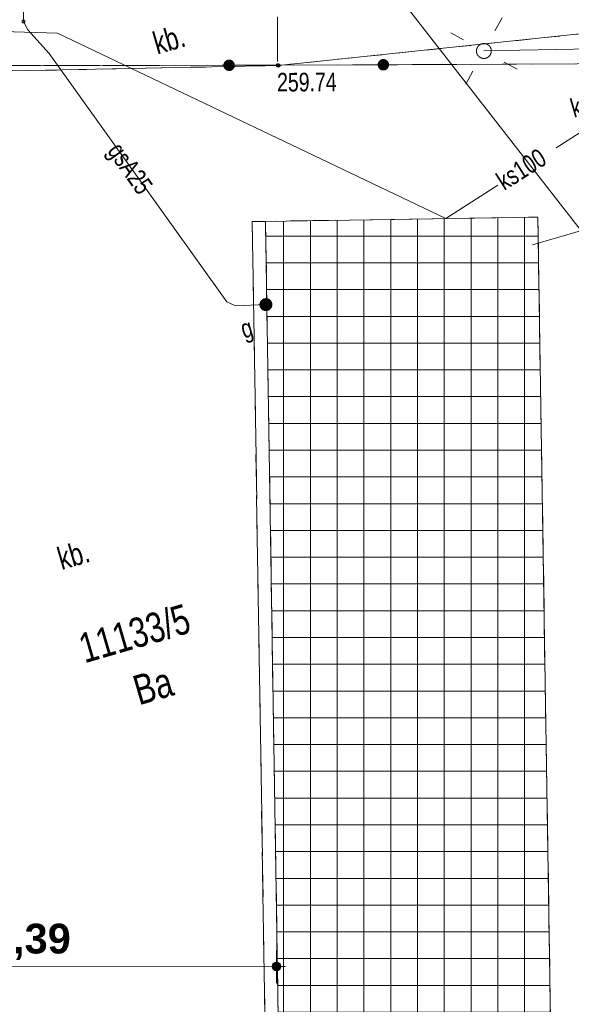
# Model space of a CAD drawing. Header units: millimetres. Extents: x -105537 to 923666, y -162842 to 175608.
# Tile 24 of 41: x 49628 to 68171, y 23665 to 56778. Entities that reach past the tile are written whole.
import ezdxf
from ezdxf.xclip import XClip

# ---------------------------------------------------------------- set-up
doc = ezdxf.new("R2010")
doc.units = ezdxf.units.MM
doc.header["$MEASUREMENT"] = 0
doc.header["$XCLIPFRAME"] = 0
doc.linetypes.add('1054', pattern=[2000, 1500, -500])
doc.linetypes.add('2218', pattern=[1000, 500, -500])
doc.layers.add('A__!REF_RYSUNKI', color=7, linetype='Continuous')
doc.layers.add('Nowe_A_WYM_SYTUACJA', color=7, linetype='Continuous')
for name, color, linetype, lineweight in [('Nowe_01-PZT-WYPEŁNIENIA_Nr_pióra__18', 9, 'Continuous', 13), ('Nowe_A_WYM_SYTUACJA_Nr_pióra__1', 7, 'Continuous', 13), ('Nowe_A_WYM_SYTUACJA_Nr_pióra__45', 7, 'Continuous', 15), ('Nowe_A_WYM_SYTUACJA_Nr_pióra__85', 7, 'Continuous', 13), ('Wadowice Wałowa mdcp500_2_EGB_Budynek_Nr_pióra__7', 7, 'Continuous', 18), ('Wadowice Wałowa mdcp500_2_EGB_DzialkaEwidencyjna_Nr_pióra__3', 3, 'Continuous', 18), ('Wadowice Wałowa mdcp500_2_EGB_KonturUzytkuGruntowego_Nr_pióra__3', 3, 'Continuous', 18), ('Wadowice Wałowa mdcp500_2_EGB_PunktGraniczny_Nr_pióra__3', 3, 'Continuous', 18), ('Wadowice Wałowa mdcp500_2_GES_InneUrzadzeniaTowarzyszace_Nr_pióra__7', 7, 'Continuous', 18), ('Wadowice Wałowa mdcp500_2_GES_PrzewodElektroenergetyczny_Nr_pióra__1', 1, 'Continuous', 18), ('Wadowice Wałowa mdcp500_2_GES_PrzewodGazowy_Nr_pióra__56', 56, 'Continuous', 18), ('Wadowice Wałowa mdcp500_2_GES_PrzewodKanalizacyjny_Nr_pióra__34', 34, 'Continuous', 18), ('Wadowice Wałowa mdcp500_2_GES_PrzewodWodociagowy_Nr_pióra__5', 5, 'Continuous', 18), ('Wadowice Wałowa mdcp500_2_GES_Rzedna_Nr_pióra__56', 56, 'Continuous', 18), ('Wadowice Wałowa mdcp500_2_GES_UrzadzeniaSiecElektroenerge_Nr_pióra__7', 7, 'Continuous', 18), ('Wadowice Wałowa mdcp500_2_GES_UrzadzeniaSiecGazowa_Nr_pióra__56', 56, 'Continuous', 18), ('Wadowice Wałowa mdcp500_2_GES_UrzadzeniaSiecKanalizacyjna_Nr_pióra__34', 34, 'Continuous', 18), ('Wadowice Wałowa mdcp500_2_OT_Komunikacja_Nr_pióra__7', 7, 'Continuous', 18), ('Wadowice Wałowa mdcp500_2_OT_Ogrodzenia_Nr_pióra__7', 7, 'Continuous', 18), ('Wadowice Wałowa mdcp500_2_OT_Rzedna_Nr_pióra__7', 7, 'Continuous', 18), ('Wadowice Wałowa mdcp500_2_siatka_Nr_pióra__7', 7, 'Continuous', 18), ('Wadowice Wałowa mdcp500_2_zakres_pomiaru_Nr_pióra__6', 6, 'Continuous', 18), ('Wadowice Wałowa mdcp500_3_0_Nr_pióra__1', 7, 'Continuous', 13)]:
    doc.layers.add(name, color=color, linetype=linetype, lineweight=lineweight)
doc.layers.add('Nowe_01-PZT-WYPEŁNIENIA_Nr_pióra__243', color=7, linetype='Continuous', lineweight=13, true_color=0x797979)
doc.layers.add('Nowe_01-PZT-WYPEŁNIENIA_Nr_pióra__97', color=7, linetype='Continuous', lineweight=15, true_color=0xff2828)
doc.styles.add('STYL_AUTOMATYCZNY_5', font='arial.ttf')
doc.styles.add('STYL_AUTOMATYCZNY_6', font='arial.ttf', dxfattribs={"width": 0.75})
doc.dimstyles.new('STYL_AUTOMATYCZNY__1', dxfattribs={"dimtxt": 1000, "dimasz": 570, "dimexe": 0.18, "dimexo": 0.0625, "dimgap": 0, "dimtad": 1, "dimlfac": 0.001, "dimzin": 0, "dimdsep": 46, "dimtxsty": 'STYL_AUTOMATYCZNY_5', "dimblk": 'ARROWHEAD_11', "dimblk1": 'ARROWHEAD_11', "dimblk2": 'ARROWHEAD_11', "dimcen": 0.09, "dimse1": 1, "dimse2": 1, "dimclrd": 7, "dimclre": 7, "dimclrt": 7, "dimadec": 0, "dimazin": 0, "dimtfac": 1, "dimtdec": 4, "dimtmove": 0, "dimatfit": 3, "dimfxl": 1, "dimtolj": 1, "dimtzin": 0, "dimarcsym": 0})
picture_1 = doc.add_image_def('image1.tif', size_in_pixel=(6904, 2168))

# ---------------------------------------------------------------- blocks, each defined once
blk = doc.blocks.new('Rysunek_1_3', base_point=(73226, -6125))
at = {"layer": 'Wadowice Wałowa mdcp500_3_0_Nr_pióra__1', "color": 7, "lineweight": 13}
image = blk.add_image(picture_1, insert=(-79879, -3368), size_in_units=(292228, 91739), rotation=16.24147, dxfattribs=at)
image.set_boundary_path([(-0.5, -0.5), (6903.5, 2167.5)])
blk = doc.blocks.new('*D90')
at = {"layer": 'Nowe_A_WYM_SYTUACJA_Nr_pióra__45', "linetype": 'Continuous', "lineweight": 15}
for points in [[(40720, 24967), (40731, 24909), (40764, 24860), (40812, 24828), (40870, 24817), (40927, 24828), (40976, 24860), (41008, 24909), (41020, 24967), (41008, 25024), (40976, 25073), (40927, 25105), (40870, 25117), (40812, 25105), (40764, 25073), (40731, 25024)], [(58112, 24937), (58124, 24879), (58156, 24831), (58205, 24798), (58262, 24787), (58319, 24798), (58368, 24831), (58401, 24879), (58412, 24937), (58401, 24994), (58368, 25043), (58319, 25075), (58262, 25087), (58205, 25075), (58156, 25043), (58124, 24994)]]:
    blk.add_hatch(color=7, dxfattribs=at).paths.add_polyline_path(points)
at = {"layer": 'Nowe_A_WYM_SYTUACJA_Nr_pióra__45', "color": 7, "linetype": 'Continuous', "lineweight": 15}
for centre in [(40870, 24967), (58262, 24937)]:
    blk.add_circle(centre, 150, dxfattribs=at)
at = {"layer": 'Nowe_A_WYM_SYTUACJA_Nr_pióra__85', "color": 7, "linetype": 'Continuous', "lineweight": 13}
for p, q in [((40870, 25117), (40871, 25529)), ((58262, 25087), (58263, 25499)), ((40570, 24967), (40720, 24967)), ((41020, 24966), (58112, 24937)), ((58412, 24936), (58562, 24936)), ((40869, 24404), (40869, 24817)), ((58261, 24374), (58262, 24787))]:
    blk.add_line(p, q, dxfattribs=at)
at = {"layer": 'Nowe_A_WYM_SYTUACJA_Nr_pióra__1', "color": 7, "lineweight": 13, "insert": (47850, 25155), "char_height": 1000, "attachment_point": 7, "rotation": 359.9015, "style": 'STYL_AUTOMATYCZNY_5'}
blk.add_mtext('\\A1;{\\pql;\\fArial|b1|i0|c238|p0;\\W1.000000;17,39}', dxfattribs=at)
blk = doc.blocks.new('ARROWHEAD_11')
at = {"color": 0, "linetype": 'Continuous', "lineweight": 0}
blk.add_line((0, 0), (-1, 0), dxfattribs=at)
at = {"color": 0, "linetype": 'Continuous', "lineweight": 0, "const_width": 0.25, "flags": 128}
blk.add_lwpolyline([(-0.125, 0, 1), (0.125, 0, 1)], format="xyb", close=True, dxfattribs=at)
blk = doc.blocks.new('Rysunek_3_2', base_point=(-5551989123, -7375062639))
at = {"layer": 'Wadowice Wałowa mdcp500_2_EGB_Budynek_Nr_pióra__7', "color": 7, "linetype": 'Continuous', "lineweight": 18, "flags": 128}
blk.add_lwpolyline([(57892, 49995), (67047, 50141), (67955, -7433), (58811, -7722)], close=True, dxfattribs=at)
at = {"layer": 'Wadowice Wałowa mdcp500_2_EGB_DzialkaEwidencyjna_Nr_pióra__3', "color": 3, "linetype": 'Continuous', "lineweight": 18, "flags": 128}
blk.add_lwpolyline([(43714, 54936), (43847, 30884), (43932, 16826), (44561, 15989), (51814, 10790), (58549, 8659), (58811, -7722), (72003, -7275), (70906, 56556), (58333, 55237), (49377, 55055)], close=True, dxfattribs=at)
blk.add_lwpolyline([(49377, 55055), (58333, 55237), (70906, 56556), (91174, 56307)], dxfattribs=at)
at = {"layer": 'Wadowice Wałowa mdcp500_2_EGB_KonturUzytkuGruntowego_Nr_pióra__3', "color": 3, "linetype": '2218', "lineweight": 18, "flags": 128}
for points in [[(58333, 55237), (70906, 56556)], [(49377, 55055), (58333, 55237)]]:
    blk.add_lwpolyline(points, dxfattribs=at)
at = {"layer": 'Wadowice Wałowa mdcp500_2_EGB_PunktGraniczny_Nr_pióra__3', "color": 3, "linetype": 'Continuous', "lineweight": 18}
for radius in [50, 45, 40, 35, 30, 25, 20, 15, 10, 5]:
    blk.add_circle((58333, 55237), radius, dxfattribs=at)
at = {"layer": 'Wadowice Wałowa mdcp500_2_GES_InneUrzadzeniaTowarzyszace_Nr_pióra__7', "color": 7, "linetype": 'Continuous', "lineweight": 18}
blk.add_circle((65232, 55726), 250, dxfattribs=at)
at = {"layer": 'Wadowice Wałowa mdcp500_2_GES_PrzewodElektroenergetyczny_Nr_pióra__1', "color": 1, "linetype": 'Continuous', "lineweight": 18, "flags": 128}
blk.add_lwpolyline([(91225, 56216), (65232, 55726)], dxfattribs=at)
at = {"layer": 'Wadowice Wałowa mdcp500_2_GES_PrzewodGazowy_Nr_pióra__56', "color": 56, "linetype": 'Continuous', "lineweight": 18, "flags": 128}
for points in [[(49629, 63547), (49757, 56718)], [(49757, 56718), (49901, 56437)], [(49901, 56437), (50621, 55646)], [(50621, 55646), (56586, 47291)], [(56586, 47291), (56888, 47150)], [(57905, 47197), (56888, 47150)]]:
    blk.add_lwpolyline(points, dxfattribs=at)
at = {"layer": 'Wadowice Wałowa mdcp500_2_GES_PrzewodKanalizacyjny_Nr_pióra__34', "color": 34, "linetype": 'Continuous', "lineweight": 18, "flags": 128}
for points in [[(67666, 52471), (68994, 53322)], [(63956, 50095), (65696, 51209)]]:
    blk.add_lwpolyline(points, dxfattribs=at)
at = {"layer": 'Wadowice Wałowa mdcp500_2_GES_PrzewodWodociagowy_Nr_pióra__5', "color": 5, "linetype": 'Continuous', "lineweight": 18, "flags": 128}
blk.add_lwpolyline([(-8175, 60829), (-7956, 59257), (478, 57871), (50894, 56320), (63956, 50095)], dxfattribs=at)
at = {"layer": 'Wadowice Wałowa mdcp500_2_GES_Rzedna_Nr_pióra__56', "color": 56, "linetype": 'Continuous', "lineweight": 18}
blk.add_circle((49757, 56718), 50, dxfattribs=at)
at = {"layer": 'Wadowice Wałowa mdcp500_2_GES_UrzadzeniaSiecElektroenerge_Nr_pióra__7', "color": 7, "linetype": 'Continuous', "lineweight": 18}
for p, q in [((65844, 56842), (65606, 56408)), ((64116, 56338), (64550, 56100)), ((66348, 55114), (65914, 55352)), ((64620, 54610), (64858, 55044))]:
    blk.add_line(p, q, dxfattribs=at)
blk.add_circle((65232, 55726), 250, dxfattribs=at)
at = {"layer": 'Wadowice Wałowa mdcp500_2_GES_UrzadzeniaSiecGazowa_Nr_pióra__56', "color": 56, "linetype": 'Continuous', "lineweight": 18}
for radius in [200, 180, 160, 140, 120, 100, 80, 60, 40, 20]:
    blk.add_circle((57905, 47197), radius, dxfattribs=at)
at = {"layer": 'Wadowice Wałowa mdcp500_2_OT_Komunikacja_Nr_pióra__7', "color": 7, "linetype": '1054', "lineweight": 18, "flags": 128}
for points in [[(44022, 55203), (44016, 66877), (50755, 66914), (50743, 57265), (58297, 57258), (58299, 55248), (44317, 55227)], [(57149, 6064), (56160, 6671), (56118, 9961), (51387, 11936), (44301, 15059), (44269, 15383), (44222, 33670), (44317, 55227), (58299, 55248), (70887, 55301), (71342, 33394), (71640, 16066), (71900, -7815), (71960, -13672), (57320, -8896), (58365, -7727), (58811, -7722), (67955, -7433), (67047, 50141), (57892, 49995), (57446, 49989), (58365, -7727), (57320, -8896)], [(58811, -7722), (57892, 49995), (57446, 49989), (58365, -7727)]]:
    blk.add_lwpolyline(points, close=True, dxfattribs=at)
at = {"layer": 'Wadowice Wałowa mdcp500_2_OT_Ogrodzenia_Nr_pióra__7', "color": 7, "linetype": 'Continuous', "lineweight": 18, "flags": 128}
for points in [[(91851, 55093), (70887, 55301), (58299, 55248)], [(51439, 12295), (44269, 15383), (44222, 33670), (44317, 55227), (58299, 55248)]]:
    blk.add_lwpolyline(points, dxfattribs=at)
at = {"layer": 'Wadowice Wałowa mdcp500_2_OT_Ogrodzenia_Nr_pióra__7', "color": 7, "linetype": 'Continuous', "lineweight": 18}
for centre, radius in [((56667, 55245), 175), ((56667, 55245), 158), ((56667, 55245), 140), ((56667, 55245), 122), ((56667, 55245), 105), ((56667, 55245), 87.5), ((56667, 55245), 70), ((61852, 55263), 175), ((61852, 55263), 158), ((61852, 55263), 140), ((61852, 55263), 122), ((61852, 55263), 105), ((61852, 55263), 87.5), ((61852, 55263), 70), ((61852, 55263), 52.5), ((56667, 55245), 52.5), ((56667, 55245), 35), ((61852, 55263), 35)]:
    blk.add_circle(centre, radius, dxfattribs=at)
at = {"layer": 'Wadowice Wałowa mdcp500_2_OT_Rzedna_Nr_pióra__7', "color": 7, "linetype": 'Continuous', "lineweight": 18}
blk.add_circle((58299, 55248), 50, dxfattribs=at)
at = {"layer": 'Wadowice Wałowa mdcp500_2_siatka_Nr_pióra__7', "color": 7, "linetype": 'Continuous', "lineweight": 18, "flags": 128}
blk.add_lwpolyline([(66871, 49204), (71672, 50603)], dxfattribs=at)
at = {"layer": 'Wadowice Wałowa mdcp500_2_zakres_pomiaru_Nr_pióra__6', "color": 6, "linetype": 'Continuous', "lineweight": 18, "flags": 128}
blk.add_lwpolyline([(-36180, 34746), (4114, 60748), (44966, 61815), (60249, 60296), (102129, 6512), (100199, -31350), (79246, -37422), (-27808, -35505), (-36756, -10950)], close=True, dxfattribs=at)
at = {"layer": 'Wadowice Wałowa mdcp500_2_EGB_DzialkaEwidencyjna_Nr_pióra__3', "color": 3, "linetype": 'Continuous', "lineweight": 18, "insert": (51671, 35604), "char_height": 1000, "attachment_point": 4, "rotation": 16.2415, "style": 'STYL_AUTOMATYCZNY_6'}
blk.add_mtext('\\A1;{\\pql;\\fArial|b0|i0|c238|p0;\\W0.750000;11133/5}', dxfattribs=at)
at = {"layer": 'Wadowice Wałowa mdcp500_2_EGB_KonturUzytkuGruntowego_Nr_pióra__3', "color": 3, "linetype": 'Continuous', "lineweight": 18, "insert": (53640, 33703), "char_height": 1000, "attachment_point": 7, "rotation": 16.2415, "style": 'STYL_AUTOMATYCZNY_6'}
blk.add_mtext('\\A1;{\\pql;\\fArial|b0|i0|c238|p0;\\W0.750000;Ba}', dxfattribs=at)
at = {"layer": 'Wadowice Wałowa mdcp500_2_GES_PrzewodGazowy_Nr_pióra__56', "color": 56, "linetype": 'Continuous', "lineweight": 18, "insert": (52732, 52483), "char_height": 625, "attachment_point": 4, "rotation": 305.407, "style": 'STYL_AUTOMATYCZNY_6'}
blk.add_mtext('\\A1;{\\pql;\\fArial|b0|i0|c238|p0;\\W0.750000;gsA25}', dxfattribs=at)
at = {"layer": 'Wadowice Wałowa mdcp500_2_GES_PrzewodKanalizacyjny_Nr_pióra__34', "color": 34, "linetype": 'Continuous', "lineweight": 18, "insert": (65754, 51277), "char_height": 625, "attachment_point": 4, "rotation": 32.4835, "style": 'STYL_AUTOMATYCZNY_6'}
blk.add_mtext('\\A1;{\\pql;\\fArial|b0|i0|c238|p0;\\W0.750000;ks100}', dxfattribs=at)
at = {"layer": 'Wadowice Wałowa mdcp500_2_GES_UrzadzeniaSiecGazowa_Nr_pióra__56', "color": 56, "linetype": 'Continuous', "lineweight": 18, "insert": (57220, 45871), "char_height": 625, "attachment_point": 7, "rotation": 16.2415, "style": 'STYL_AUTOMATYCZNY_6'}
blk.add_mtext('\\A1;{\\pql;\\fArial|b0|i0|c238|p0;\\W0.750000;g}', dxfattribs=at)
at = {"layer": 'Wadowice Wałowa mdcp500_2_GES_UrzadzeniaSiecKanalizacyjna_Nr_pióra__34', "color": 34, "linetype": 'Continuous', "lineweight": 18, "insert": (68260, 53482), "char_height": 625, "attachment_point": 7, "rotation": 16.2415, "style": 'STYL_AUTOMATYCZNY_6'}
blk.add_mtext('\\A1;{\\pql;\\fArial|b0|i0|c238|p0;\\W0.750000;k}', dxfattribs=at)
at = {"layer": 'Wadowice Wałowa mdcp500_2_OT_Komunikacja_Nr_pióra__7', "color": 7, "linetype": 'Continuous', "lineweight": 18, "char_height": 750, "rotation": 16.2415, "style": 'STYL_AUTOMATYCZNY_6'}
for insert, attachment_point in [((54147, 55959), 4), ((51040, 38258), 7)]:
    blk.add_mtext('\\A1;{\\pql;\\fArial|b0|i0|c238|p0;\\W0.750000;kb.}', dxfattribs=dict(at, insert=insert, attachment_point=attachment_point))
at = {"layer": 'Wadowice Wałowa mdcp500_2_OT_Rzedna_Nr_pióra__7', "color": 7, "linetype": 'Continuous', "lineweight": 18, "insert": (58281, 54355), "char_height": 625, "attachment_point": 7, "rotation": 0.2398, "style": 'STYL_AUTOMATYCZNY_6'}
blk.add_mtext('\\A1;{\\pql;\\fArial|b0|i0|c238|p0;\\W0.750000;259.74}', dxfattribs=at)

msp = doc.modelspace()

# ---------------------------------------------------------------- hatches: boundary and pattern name
at = {"layer": 'Nowe_01-PZT-WYPEŁNIENIA_Nr_pióra__18', "linetype": 'Continuous', "lineweight": 13}
h = msp.add_hatch(dxfattribs=at)
h.set_pattern_fill('Siatka_50x50_0001', color=9, style=0, pattern_type=2)
h.set_pattern_definition([(0, (0, 0), (0, 500), []), (90, (0, 0), (-500, 0), [])])
h.paths.add_polyline_path([(-184.236, -18027.891), (4569.444, -18065.255), (7554.494, -18112.6, -0.500069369), (6389.114, -15934.551, -0.302155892), (7522.379, -15243.133), (26260.529, -15975.15), (44272.183, -15089.744), (72068.868, -13723.331), (57320.046, -8895.707), (57149.339, 6063.549), (56159.937, 6671.073), (56124.967, 9428.206), (51798.798, 10801.337), (48345.188, 13276.629), (44300.68, 15058.952), (44218.786, 15382.962), (44250.893, 16401.486), (43931.658, 16826.273), (43846.655, 30883.501), (13284.423, 30177.497), (13400.043, 19233.058), (13444.763, 15000), (36500, 15000), (36500, 0), (0, 0), (49.07, -14951.184), (276.737, -14960.078, -0.402677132), (1428.612, -16157.229, -0.373220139)])
h.paths.add_polyline_path([(43704.623, -2238.054), (43714.982, -821.629), (43815.663, -8840.491), (43873.089, -13042.11), (43736.422, -3838.389)], flags=0)
at = {"layer": 'Nowe_01-PZT-WYPEŁNIENIA_Nr_pióra__97', "linetype": 'Continuous', "lineweight": 15, "true_color": 0xff2828}
h = msp.add_hatch(dxfattribs=at)
h.set_pattern_fill('Siatka_90x90_0001', color=20, style=0, pattern_type=2)
h.set_pattern_definition([(0, (0, 0), (0, 900), []), (90, (0, 0), (-900, 0), [])])
h.paths.add_polyline_path([(57892.107, 49994.509), (58811.23, -7721.795), (67955.325, -7432.786), (67046.555, 50140.715)])

# ---------------------------------------------------------------- linework, layer by layer
at = {"layer": 'Nowe_01-PZT-WYPEŁNIENIA_Nr_pióra__243', "color": 8, "linetype": 'Continuous', "lineweight": 13, "true_color": 0x797979, "flags": 128}
msp.add_lwpolyline([(57892.107, 49994.509), (58811.23, -7721.795), (67955.325, -7432.786), (67046.555, 50140.715)], close=True, dxfattribs=at)

# ---------------------------------------------------------------- block references
at = {"layer": 'A__!REF_RYSUNKI', "color": 7, "linetype": 'Continuous', "lineweight": 13}
ref = msp.add_blockref('Rysunek_1_3', (73225.66, -6125.131), dxfattribs=at)
XClip(ref).set_block_clipping_path([(-93517.5507872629, 43450.1606019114), (110816.6640264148, 102975.132325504), (124455.4531805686, 56156.6090716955), (200686.4574784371, 78363.6015689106), (175028.2618212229, 166441.7158685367), (-105536.9572903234, 84709.7516477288)])
ref = msp.add_blockref('Rysunek_3_2', (-5551989123.249, -7375062639.407), dxfattribs=at)
XClip(ref).set_block_clipping_path([(-61241.4531575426, -107607.1502755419), (18474.2309784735, -84385.0293576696), (39659.2429552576, -157107.8322890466), (251319.9927157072, -95448.5543467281), (195865.5394707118, 94912.5971797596), (119370.7429366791, 72628.7588867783), (110592.302622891, 102762.9304267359), (-104289.334739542, 40165.3698595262)])

# ---------------------------------------------------------------- dimensions: what is measured, and where the dimension line sits
at = {"layer": 'Nowe_A_WYM_SYTUACJA', "color": 7, "linetype": 'Continuous', "lineweight": 13}
dim = msp.add_linear_dim(base=(58262.085, 24936.63), p1=(40872.419, 26613.849), p2=(58264.916, 26583.963), angle=359.9015489, dimstyle='STYL_AUTOMATYCZNY__1', dxfattribs=at)
dim.commit()
dim.dimension.update_dxf_attribs({"geometry": '*D90', "text_midpoint": (49526.175, 25651.642), "dimtype": 160, "text_rotation": 359.9015489})

doc.saveas('drawing.dxf')
